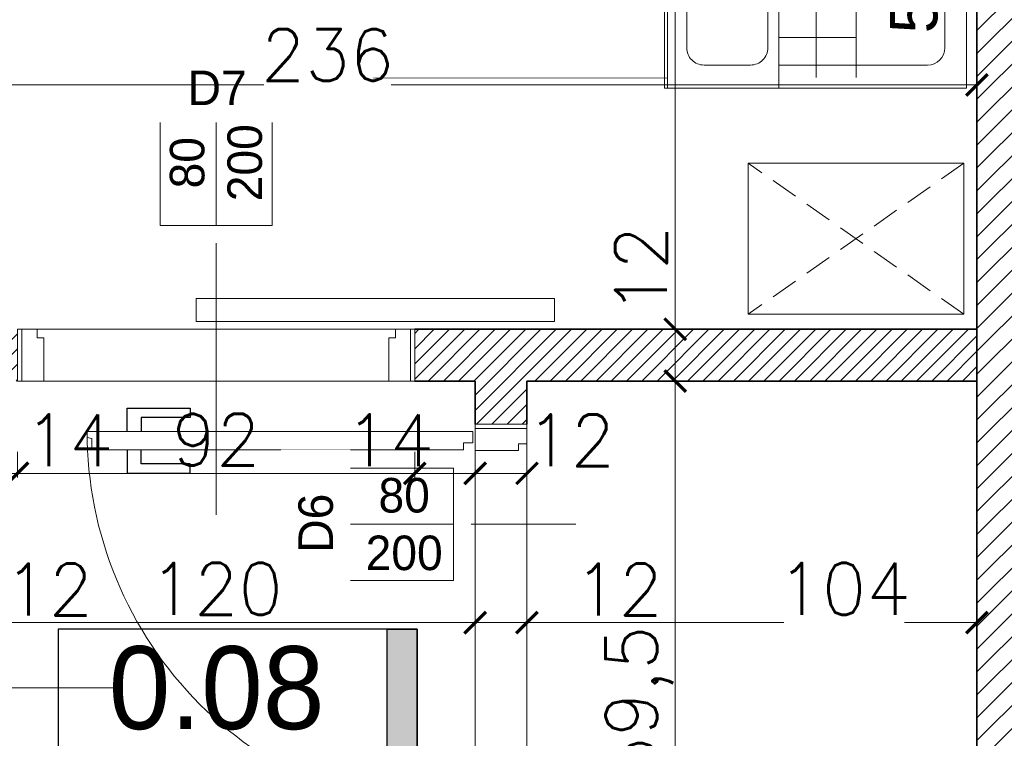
# Model space of a CAD drawing. Header units: millimetres. Extents: x -740 to 33545, y 5178 to 22494.
# Tile 195 of 256: x 11617 to 11845, y 10912 to 11078. Entities that reach past the tile are written whole.
import ezdxf
from ezdxf.lldxf.tags import DXFTag

# ---------------------------------------------------------------- set-up
doc = ezdxf.new("R2010")
doc.units = ezdxf.units.MM
doc.header["$MEASUREMENT"] = 0
doc.linetypes.add('DASHED2', pattern=[9.525, 6.35, -3.175])
doc.layers.get('Defpoints').update_dxf_attribs({"color": 252})
for name, color, linetype in [('_I_EKO_PODKLAD 3', 252, 'Continuous'), ('stolarka', 252, 'Continuous'), ('tabelki opis', 252, 'Continuous'), ('TECHNOLOGIA KUCHNI', 252, 'Continuous')]:
    doc.layers.add(name, color=color, linetype=linetype)
for name, color, linetype, lineweight in [('A_istniejące ściany', 252, 'Continuous', 35), ('A_l.przerywana', 252, 'ICAD_ISO03W100', 9), ('A_opisy', 252, 'Continuous', 15), ('A_projektowane sciany', 252, 'Continuous', 35), ('A_wyposażenie', 252, 'Continuous', 9), ('l.wypełnien', 252, 'Continuous', 5), ('wymiarowanie', 252, 'Continuous', 9)]:
    doc.layers.add(name, color=color, linetype=linetype, lineweight=lineweight)
doc.styles.add('styl2', font='simplex.shx')
tags = doc.linetypes.add('ICAD_ISO03W100', pattern=[30, 12, -18]).pattern_tags.tags
tags[6:7] = [DXFTag(74, 4), DXFTag(75, 0), DXFTag(340, '0'), DXFTag(46, 1.0), DXFTag(50, 0.0), DXFTag(44, 0.0), DXFTag(45, 0.0)]
tags[4:5] = [DXFTag(74, 4), DXFTag(75, 0), DXFTag(340, '0'), DXFTag(46, 1.0), DXFTag(50, 0.0), DXFTag(44, 0.0), DXFTag(45, 0.0)]
doc.dimstyles.new('Skala 1-50', dxfattribs={"dimtxt": 12, "dimasz": 5, "dimexe": 1, "dimexo": 1, "dimgap": 1.5, "dimtad": 1, "dimdec": 1, "dimrnd": 0.5, "dimtxsty": 'styl2', "dimblk": 'ARCHTICK', "dimcen": 5, "dimadec": 0, "dimazin": 0, "dimtfac": 1, "dimtdec": 1, "dimtmove": 1, "dimatfit": 3, "dimldrblk": 'ARCHTICK', "dimfxl": 0, "dimlwd": -1, "dimlwe": -1, "dimarcsym": 0})
doc.dimstyles.new('Wymiary elementów w mm', dxfattribs={"dimscale": 0.5, "dimtxt": 14, "dimasz": 20, "dimexe": 0, "dimexo": 1, "dimgap": 3, "dimtad": 1, "dimdec": 0, "dimlfac": 10, "dimtxsty": 'Standard', "dimblk": 'OBLIQUE', "dimcen": 5, "dimse1": 1, "dimse2": 1, "dimsd1": 1, "dimsd2": 1, "dimclrd": 256, "dimclre": 256, "dimclrt": 252, "dimadec": 0, "dimazin": 0, "dimtfac": 1, "dimtdec": 0, "dimtmove": 0, "dimatfit": 3, "dimldrblk": 'OBLIQUE', "dimfxl": 0, "dimlwd": -1, "dimlwe": -1, "dimarcsym": 0})

# ---------------------------------------------------------------- blocks, each defined once
blk = doc.blocks.new('_ArchTick')
at = {"color": 0, "linetype": 'ByBlock', "const_width": 0.15}
blk.add_lwpolyline([(-0.5, -0.5), (0.5, 0.5)], dxfattribs=at)
blk = doc.blocks.new('*D1363')
at = {"layer": 'Defpoints', "color": 0}
for p in [(11773.56, 11114.32), (11769.27, 11006.32), (11774.04, 11006.32)]:
    blk.add_point(p, dxfattribs=at)
at = {"layer": 'wymiarowanie', "color": 0}
for p, q in [((11772.56, 11114.32), (11768.27, 11114.32)), ((11769.27, 11114.32), (11769.27, 11107.56)), ((11769.27, 11006.32), (11769.27, 11079.75)), ((11773.04, 11006.32), (11768.27, 11006.32))]:
    blk.add_line(p, q, dxfattribs=at)
at = {"layer": 'wymiarowanie', "color": 0, "xscale": 5, "yscale": 5, "zscale": 5}
for p, rotation in [((11769.27, 11114.32), 90), ((11769.27, 11006.32), 270)]:
    blk.add_blockref('_ArchTick', p, dxfattribs=dict(at, rotation=rotation))
at = {"layer": 'wymiarowanie', "color": 0, "insert": (11761.47, 11093.66), "char_height": 12, "attachment_point": 5, "rotation": 90, "style": 'styl2'}
blk.add_mtext('108', dxfattribs=at)
blk = doc.blocks.new('*D1252')
at = {"layer": 'Defpoints', "color": 0}
for p in [(50, 5.49), (0, 0.31), (50, 0.31)]:
    blk.add_point(p, dxfattribs=at)
at = {"layer": '_I_EKO_PODKLAD 3', "color": 252, "ltscale": 0.6, "insert": (25, 12.5), "char_height": 11, "attachment_point": 5}
blk.add_mtext('500', dxfattribs=at)
blk = doc.blocks.new('_Oblique')
at = {"color": 0, "linetype": 'ByBlock', "lineweight": -2}
blk.add_line((-0.5, -0.5), (0.5, 0.5), dxfattribs=at)
blk = doc.blocks.new('*D1253')
at = {"layer": 'Defpoints', "color": 0}
for p in [(50, 69.96), (50, 69.96), (66.59, 0)]:
    blk.add_point(p, dxfattribs=at)
at = {"layer": '_I_EKO_PODKLAD 3', "color": 252, "ltscale": 0.6, "insert": (43, 34.98), "char_height": 11, "attachment_point": 5, "rotation": 90}
blk.add_mtext('700', dxfattribs=at)
blk = doc.blocks.new('*D1420')
at = {"layer": 'Defpoints', "color": 0}
for p in [(11602.93, 10938.4), (11590.93, 10925.2), (11602.93, 10925.52)]:
    blk.add_point(p, dxfattribs=at)
at = {"layer": 'wymiarowanie', "color": 0}
for p, q in [((11590.93, 10933.4), (11590.93, 10939.4)), ((11590.93, 10938.4), (11602.93, 10938.4)), ((11602.93, 10933.4), (11602.93, 10939.4)), ((11602.93, 10938.4), (11633.39, 10938.4))]:
    blk.add_line(p, q, dxfattribs=at)
at = {"layer": 'wymiarowanie', "color": 0, "xscale": 5, "yscale": 5, "zscale": 5, "rotation": 180}
blk.add_blockref('_ArchTick', (11590.93, 10938.4), dxfattribs=at)
at = {"layer": 'wymiarowanie', "color": 0, "xscale": 5, "yscale": 5, "zscale": 5}
blk.add_blockref('_ArchTick', (11602.93, 10938.4), dxfattribs=at)
at = {"layer": 'wymiarowanie', "color": 0, "insert": (11624.13, 10946.05), "char_height": 12, "attachment_point": 5, "style": 'styl2'}
blk.add_mtext('12', dxfattribs=at)
blk = doc.blocks.new('*D1421')
at = {"layer": 'Defpoints', "color": 0}
for p in [(11722.93, 10938.4), (11722.93, 10928.19), (11602.93, 10925.52)]:
    blk.add_point(p, dxfattribs=at)
at = {"layer": 'wymiarowanie', "color": 0}
for p, q in [((11602.93, 10933.4), (11602.93, 10939.4)), ((11602.93, 10938.4), (11722.93, 10938.4)), ((11722.93, 10933.4), (11722.93, 10939.4))]:
    blk.add_line(p, q, dxfattribs=at)
at = {"layer": 'wymiarowanie', "color": 0, "xscale": 5, "yscale": 5, "zscale": 5, "rotation": 180}
blk.add_blockref('_ArchTick', (11602.93, 10938.4), dxfattribs=at)
at = {"layer": 'wymiarowanie', "color": 0, "xscale": 5, "yscale": 5, "zscale": 5}
blk.add_blockref('_ArchTick', (11722.93, 10938.4), dxfattribs=at)
at = {"layer": 'wymiarowanie', "color": 0, "insert": (11662.93, 10946.2), "char_height": 12, "attachment_point": 5, "style": 'styl2'}
blk.add_mtext('120', dxfattribs=at)
blk = doc.blocks.new('*D1422')
at = {"layer": 'Defpoints', "color": 0}
for p in [(11734.93, 10938.4), (11722.93, 10928.19), (11734.93, 10920.47)]:
    blk.add_point(p, dxfattribs=at)
at = {"layer": 'wymiarowanie', "color": 0}
for p, q in [((11722.93, 10933.4), (11722.93, 10939.4)), ((11722.93, 10938.4), (11734.93, 10938.4)), ((11734.93, 10933.4), (11734.93, 10939.4)), ((11734.93, 10938.4), (11765.39, 10938.4))]:
    blk.add_line(p, q, dxfattribs=at)
at = {"layer": 'wymiarowanie', "color": 0, "xscale": 5, "yscale": 5, "zscale": 5, "rotation": 180}
blk.add_blockref('_ArchTick', (11722.93, 10938.4), dxfattribs=at)
at = {"layer": 'wymiarowanie', "color": 0, "xscale": 5, "yscale": 5, "zscale": 5}
blk.add_blockref('_ArchTick', (11734.93, 10938.4), dxfattribs=at)
at = {"layer": 'wymiarowanie', "color": 0, "insert": (11756.13, 10946.05), "char_height": 12, "attachment_point": 5, "style": 'styl2'}
blk.add_mtext('12', dxfattribs=at)
blk = doc.blocks.new('*D1423')
at = {"layer": 'Defpoints', "color": 0}
for p in [(11839.15, 10938.4), (11734.93, 10920.47), (11839.15, 10919.32)]:
    blk.add_point(p, dxfattribs=at)
at = {"layer": 'wymiarowanie', "color": 0}
for p, q in [((11734.93, 10933.4), (11734.93, 10939.4)), ((11734.93, 10938.4), (11794.41, 10938.4)), ((11839.15, 10938.4), (11822.35, 10938.4)), ((11839.15, 10933.4), (11839.15, 10939.4))]:
    blk.add_line(p, q, dxfattribs=at)
at = {"layer": 'wymiarowanie', "color": 0, "xscale": 5, "yscale": 5, "zscale": 5, "rotation": 180}
blk.add_blockref('_ArchTick', (11734.93, 10938.4), dxfattribs=at)
at = {"layer": 'wymiarowanie', "color": 0, "xscale": 5, "yscale": 5, "zscale": 5}
blk.add_blockref('_ArchTick', (11839.15, 10938.4), dxfattribs=at)
at = {"layer": 'wymiarowanie', "color": 0, "insert": (11808.38, 10946.2), "char_height": 12, "attachment_point": 5, "style": 'styl2'}
blk.add_mtext('104', dxfattribs=at)
blk = doc.blocks.new('*D2197')
at = {"layer": 'Defpoints', "color": 0}
for p in [(11784.54, 11006.32), (11769.27, 10994.32), (11784.54, 10994.32)]:
    blk.add_point(p, dxfattribs=at)
at = {"layer": 'wymiarowanie', "color": 0}
for p, q in [((11774.27, 11006.32), (11768.27, 11006.32)), ((11769.27, 11006.32), (11769.27, 10994.32)), ((11774.27, 10994.32), (11768.27, 10994.32))]:
    blk.add_line(p, q, dxfattribs=at)
at = {"layer": 'wymiarowanie', "color": 0, "xscale": 5, "yscale": 5, "zscale": 5}
for p, rotation in [((11769.27, 11006.32), 90), ((11769.27, 10994.32), 270)]:
    blk.add_blockref('_ArchTick', p, dxfattribs=dict(at, rotation=rotation))
at = {"layer": 'wymiarowanie', "color": 0, "insert": (11761.32, 11020.06), "char_height": 12, "attachment_point": 5, "rotation": 90, "style": 'styl2'}
blk.add_mtext('12', dxfattribs=at)
blk = doc.blocks.new('*D2198')
at = {"layer": 'Defpoints', "color": 0}
for p in [(11784.54, 10994.32), (11769.27, 10834.82), (11786.33, 10834.82)]:
    blk.add_point(p, dxfattribs=at)
at = {"layer": 'wymiarowanie', "color": 0}
for p, q in [((11774.27, 10994.32), (11768.27, 10994.32)), ((11769.27, 10994.32), (11769.27, 10834.82)), ((11774.27, 10834.82), (11768.27, 10834.82))]:
    blk.add_line(p, q, dxfattribs=at)
at = {"layer": 'wymiarowanie', "color": 0, "xscale": 5, "yscale": 5, "zscale": 5}
for p, rotation in [((11769.27, 10994.32), 90), ((11769.27, 10834.82), 270)]:
    blk.add_blockref('_ArchTick', p, dxfattribs=dict(at, rotation=rotation))
at = {"layer": 'wymiarowanie', "color": 0, "insert": (11760.93, 10914.57), "char_height": 12, "attachment_point": 5, "rotation": 90, "style": 'styl2'}
blk.add_mtext('159,5', dxfattribs=at)
blk = doc.blocks.new('*D2673')
at = {"layer": 'Defpoints', "color": 0}
for p in [(11839.15, 11062.89), (11602.93, 11040.4), (11839.15, 11040.4)]:
    blk.add_point(p, dxfattribs=at)
at = {"layer": 'wymiarowanie', "color": 0}
for p, q in [((11602.93, 11057.89), (11602.93, 11063.89)), ((11839.15, 11057.89), (11839.15, 11063.89)), ((11602.93, 11062.89), (11673.96, 11062.89)), ((11839.15, 11062.89), (11703.49, 11062.89))]:
    blk.add_line(p, q, dxfattribs=at)
at = {"layer": 'wymiarowanie', "color": 0, "xscale": 5, "yscale": 5, "zscale": 5, "rotation": 180}
blk.add_blockref('_ArchTick', (11602.93, 11062.89), dxfattribs=at)
at = {"layer": 'wymiarowanie', "color": 0, "xscale": 5, "yscale": 5, "zscale": 5}
blk.add_blockref('_ArchTick', (11839.15, 11062.89), dxfattribs=at)
at = {"layer": 'wymiarowanie', "color": 0, "insert": (11688.72, 11069.83), "char_height": 12, "attachment_point": 5, "style": 'styl2'}
blk.add_mtext('236', dxfattribs=at)
blk = doc.blocks.new('*D2680')
at = {"layer": 'Defpoints', "color": 0}
for p in [(11602.93, 10994.32), (11616.93, 10994.32), (11616.93, 10972.96)]:
    blk.add_point(p, dxfattribs=at)
at = {"layer": 'wymiarowanie', "color": 0}
for p, q in [((11602.93, 10977.96), (11602.93, 10971.96)), ((11616.93, 10977.96), (11616.93, 10971.96)), ((11602.93, 10972.96), (11616.93, 10972.96))]:
    blk.add_line(p, q, dxfattribs=at)
at = {"layer": 'wymiarowanie', "color": 0, "xscale": 5, "yscale": 5, "zscale": 5, "rotation": 180}
blk.add_blockref('_ArchTick', (11602.93, 10972.96), dxfattribs=at)
at = {"layer": 'wymiarowanie', "color": 0, "xscale": 5, "yscale": 5, "zscale": 5}
blk.add_blockref('_ArchTick', (11616.93, 10972.96), dxfattribs=at)
at = {"layer": 'wymiarowanie', "color": 0, "insert": (11628.83, 10980.61), "char_height": 12, "attachment_point": 5, "style": 'styl2'}
blk.add_mtext('14', dxfattribs=at)
blk = doc.blocks.new('*D2681')
at = {"layer": 'Defpoints', "color": 0}
for p in [(11616.93, 10994.32), (11708.93, 10994.32), (11708.93, 10972.96)]:
    blk.add_point(p, dxfattribs=at)
at = {"layer": 'wymiarowanie', "color": 0}
for p, q in [((11616.93, 10977.96), (11616.93, 10971.96)), ((11708.93, 10977.96), (11708.93, 10971.96)), ((11616.93, 10972.96), (11708.93, 10972.96))]:
    blk.add_line(p, q, dxfattribs=at)
at = {"layer": 'wymiarowanie', "color": 0, "xscale": 5, "yscale": 5, "zscale": 5, "rotation": 180}
blk.add_blockref('_ArchTick', (11616.93, 10972.96), dxfattribs=at)
at = {"layer": 'wymiarowanie', "color": 0, "xscale": 5, "yscale": 5, "zscale": 5}
blk.add_blockref('_ArchTick', (11708.93, 10972.96), dxfattribs=at)
at = {"layer": 'wymiarowanie', "color": 0, "insert": (11662.93, 10980.76), "char_height": 12, "attachment_point": 5, "style": 'styl2'}
blk.add_mtext('92', dxfattribs=at)
blk = doc.blocks.new('*D2682')
at = {"layer": 'Defpoints', "color": 0}
for p in [(11708.93, 10994.32), (11722.93, 10994.32), (11722.93, 10972.96)]:
    blk.add_point(p, dxfattribs=at)
at = {"layer": 'wymiarowanie', "color": 0}
for p, q in [((11708.93, 10977.96), (11708.93, 10971.96)), ((11722.93, 10977.96), (11722.93, 10971.96)), ((11708.93, 10972.96), (11722.93, 10972.96))]:
    blk.add_line(p, q, dxfattribs=at)
at = {"layer": 'wymiarowanie', "color": 0, "xscale": 5, "yscale": 5, "zscale": 5, "rotation": 180}
blk.add_blockref('_ArchTick', (11708.93, 10972.96), dxfattribs=at)
at = {"layer": 'wymiarowanie', "color": 0, "xscale": 5, "yscale": 5, "zscale": 5}
blk.add_blockref('_ArchTick', (11722.93, 10972.96), dxfattribs=at)
at = {"layer": 'wymiarowanie', "color": 0, "insert": (11703.1, 10980.61), "char_height": 12, "attachment_point": 5, "style": 'styl2'}
blk.add_mtext('14', dxfattribs=at)
blk = doc.blocks.new('*D2683')
at = {"layer": 'Defpoints', "color": 0}
for p in [(11722.93, 10994.32), (11734.93, 10994.32), (11734.93, 10972.96)]:
    blk.add_point(p, dxfattribs=at)
at = {"layer": 'wymiarowanie', "color": 0}
for p, q in [((11722.93, 10977.96), (11722.93, 10971.96)), ((11734.93, 10977.96), (11734.93, 10971.96)), ((11722.93, 10972.96), (11734.93, 10972.96))]:
    blk.add_line(p, q, dxfattribs=at)
at = {"layer": 'wymiarowanie', "color": 0, "xscale": 5, "yscale": 5, "zscale": 5, "rotation": 180}
blk.add_blockref('_ArchTick', (11722.93, 10972.96), dxfattribs=at)
at = {"layer": 'wymiarowanie', "color": 0, "xscale": 5, "yscale": 5, "zscale": 5}
blk.add_blockref('_ArchTick', (11734.93, 10972.96), dxfattribs=at)
at = {"layer": 'wymiarowanie', "color": 0, "insert": (11745.05, 10980.61), "char_height": 12, "attachment_point": 5, "style": 'styl2'}
blk.add_mtext('12', dxfattribs=at)
blk = doc.blocks.new('A$C0EED3E4A')
at = {"layer": '_I_EKO_PODKLAD 3', "lineweight": 9}
for p, q in [((0, 69.56), (50, 69.56)), ((0, 43.79), (50, 43.79)), ((5.38, 43.79), (44.76, 43.79)), ((5.38, 9.34), (5.38, 43.79)), ((11.77, 25.85), (11.77, 43.79)), ((24.97, 25.85), (24.97, 43.79)), ((38.36, 25.85), (38.36, 43.79)), ((44.76, 43.79), (44.76, 9.34)), ((2.47, 35.13), (46.72, 35.13)), ((2.47, 25.85), (46.72, 25.85)), ((40.76, 5.34), (9.38, 5.34))]:
    blk.add_line(p, q, dxfattribs=at)
blk.add_lwpolyline([(0, 0.31), (50, 0.31), (50, 70.31), (0, 70.31)], close=True, dxfattribs=at)
blk.add_lwpolyline([(9.38, 65.13), (40.76, 65.13, -0.414214), (44.76, 61.13), (44.76, 50.35, -0.414214), (40.76, 46.35), (9.38, 46.35, -0.414214), (5.38, 50.35), (5.38, 61.13, -0.414214)], format="xyb", close=True, dxfattribs=at)
for centre, start, end in [((9.38, 9.34), 180, 270), ((40.76, 9.34), 270, 0)]:
    blk.add_arc(centre, 4, start, end, dxfattribs=at)
at = {"layer": '_I_EKO_PODKLAD 3'}
for base, p1, p2, angle, picture, middle in [((50, 69.96), (66.59, 0), (50, 69.96), 90, '*D1253', (43, 34.98)), ((50, 5.49), (0, 0.31), (50, 0.31), 0, '*D1252', (25, 12.5))]:
    dim = blk.add_linear_dim(base=base, p1=p1, p2=p2, angle=angle, dimstyle='Wymiary elementów w mm', override={"dimtxt": 22}, dxfattribs=at)
    dim.commit()
    dim.dimension.update_dxf_attribs({"geometry": picture, "text_midpoint": middle})
blk = doc.blocks.new('zlew porzadkowy')
at = {"layer": 'TECHNOLOGIA KUCHNI', "rotation": 270}
blk.add_blockref('A$C0EED3E4A', (185491.89, -816814.32), dxfattribs=at)

msp = doc.modelspace()

# ---------------------------------------------------------------- hatches: boundary and pattern name
at = {"layer": 'l.wypełnien'}
h = msp.add_hatch(dxfattribs=at)
h.set_pattern_fill('ANSI31', color=256, scale=30, style=0)
h.paths.add_polyline_path([(11391.26, 10402.52), (11391.26, 10359.34), (11839.15, 10359.34), (11839.15, 9782.76), (11774.02, 9782.76), (11774.02, 9765.83), (11774.02, 9754.82), (11774.02, 9739.58), (11839.15, 9739.58), (11882.33, 9739.58), (11882.33, 10522.75), (11866.24, 10522.75), (11854.39, 10522.75), (11839.15, 10522.75), (11839.15, 10402.52), (11426.82, 10402.52), (11426.82, 10552.38), (11401.42, 10552.38), (11401.42, 10402.52)])
h.paths.add_polyline_path([(11391.26, 10834.32), (11391.26, 10791.99), (11401.42, 10791.99), (11401.42, 10654.38), (11426.82, 10654.38), (11426.82, 10791.99), (11839.15, 10791.99), (11839.15, 10677.69), (11854.39, 10677.69), (11866.24, 10677.69), (11882.33, 10677.69), (11882.33, 11331.32), (11882.33, 11374.5), (11799.42, 11374.5), (11799.42, 11331.32), (11839.15, 11331.32), (11839.15, 10994.32), (11839.15, 10834.32), (11699.45, 10834.32), (11685.18, 10834.32), (11640.68, 10834.32), (11401.42, 10834.32)])
h.paths.add_polyline_path([(11477.62, 10806.38), (11477.62, 10819.93), (11497.94, 10819.93), (11497.94, 10806.38)], flags=16)
h.paths.add_polyline_path([(11438.67, 10819.93), (11438.67, 10806.38), (11457.3, 10806.38), (11457.3, 10819.93)], flags=16)
h.paths.add_polyline_path([(11429.29, 9739.58), (11429.29, 9782.76), (11384.13, 9782.76), (11384.13, 9739.58)])
h.paths.add_polyline_path([(11624.02, 9739.58), (11624.02, 9782.76), (11579.29, 9782.76), (11579.29, 9739.58)])
h = msp.add_hatch(dxfattribs=at)
h.set_pattern_fill('ANSI31', color=256, scale=20, style=0)
h.paths.add_polyline_path([(11528.81, 11006.32), (11528.81, 10994.32), (11590.93, 10994.32), (11590.93, 10984.32), (11602.93, 10984.32), (11602.93, 10994.32), (11616.93, 10994.32), (11616.93, 11006.32), (11602.93, 11006.32), (11602.93, 11114.32), (11839.15, 11114.32), (11839.15, 11126.32), (11590.93, 11126.32), (11590.93, 11006.32)])
h.paths.add_polyline_path([(11391.26, 10994.32), (11391.26, 11006.32), (11404.81, 11006.32), (11404.81, 11331.32), (11416.81, 11331.32), (11416.81, 11006.32), (11426.81, 11006.32), (11426.81, 10994.32)])
h.paths.add_polyline_path([(11708.93, 10994.32), (11708.93, 11006.32), (11839.15, 11006.32), (11839.15, 10994.32), (11734.93, 10994.32), (11734.93, 10984.32), (11722.93, 10984.32), (11722.93, 10994.32)])
h.paths.add_polyline_path([(11289.26, 10994.32), (11289.26, 11006.32), (11169.43, 11006.32), (11169.43, 10994.32)])
h.paths.add_polyline_path([(11734.93, 10834.32), (11734.93, 10892.32), (11722.93, 10892.32), (11722.93, 10834.32)])
h.paths.add_polyline_path([(11602.93, 10834.32), (11602.93, 10882.32), (11590.93, 10882.32), (11590.93, 10834.32)])
at = {"layer": 'tabelki opis'}
msp.add_hatch(color=256, dxfattribs=at).paths.add_polyline_path([(11709.48, 10903.63), (11709.48, 10936.89), (11702.52, 10936.89), (11702.52, 10903.63)])

# ---------------------------------------------------------------- linework, layer by layer
at = {"layer": 'A_istniejące ściany'}
for points in [[(11839.15, 11331.32), (11839.15, 10984.32)], [(11839.15, 10994.32), (11839.15, 10834.32)]]:
    msp.add_lwpolyline(points, dxfattribs=at)
at = {"layer": 'A_l.przerywana', "ltscale": 0.3}
for points in [[(11708.93, 10994.32), (11708.93, 11006.32), (11616.93, 11006.32), (11616.93, 10994.32)], [(11722.93, 10892.32), (11734.93, 10892.32), (11734.93, 10984.32), (11722.93, 10984.32)]]:
    msp.add_lwpolyline(points, close=True, dxfattribs=at)
at = {"layer": 'A_opisy'}
for p, q in [((11662.93, 10963.32), (11662.93, 11030.32)), ((11746.23, 10961.16), (11717.93, 10961.16)), ((11640.93, 10923.32), (11585.93, 10923.32))]:
    msp.add_line(p, q, dxfattribs=at)
at = {"layer": 'A_projektowane sciany'}
for p, q in [((11839.15, 11006.32), (11708.93, 11006.32)), ((11722.93, 10994.32), (11708.93, 10994.32)), ((11722.93, 10994.32), (11722.93, 10984.32)), ((11839.15, 10994.32), (11734.93, 10994.32)), ((11734.93, 10994.32), (11734.93, 10984.32))]:
    msp.add_line(p, q, dxfattribs=at)
at = {"layer": 'A_wyposażenie', "linetype": 'DASHED2'}
for p, q in [((11836.15, 11044.79), (11786.15, 11009.79)), ((11836.15, 11009.79), (11786.15, 11044.79)), ((11836.15, 11044.79), (11786.15, 11009.79)), ((11836.15, 11009.79), (11786.15, 11044.79))]:
    msp.add_line(p, q, dxfattribs=at)
at = {"layer": 'A_wyposażenie'}
msp.add_lwpolyline([(11786.15, 11044.79), (11786.15, 11009.79), (11836.15, 11009.79), (11836.15, 11044.79)], close=True, dxfattribs=at)
msp.add_lwpolyline([(11786.15, 11044.79), (11786.15, 11009.79), (11836.15, 11009.79), (11836.15, 11044.79)], close=True, dxfattribs=at)
at = {"layer": 'l.wypełnien'}
msp.add_lwpolyline([(11658.32, 11008.1), (11741.3, 11008.1), (11741.3, 11013.42), (11658.32, 11013.42)], close=True, dxfattribs=at)
at = {"layer": 'stolarka', "lineweight": 9}
for points in [[(11622.98, 11004.35), (11621.46, 11004.35), (11621.46, 11006.32), (11617.93, 11006.32), (11617.93, 10994.32), (11622.98, 10994.32), (11622.98, 11004.35)], [(11702.93, 11004.35), (11704.44, 11004.35), (11704.44, 11006.32), (11707.98, 11006.32), (11707.98, 10994.32), (11702.93, 10994.32), (11702.93, 11004.35)], [(11722.39, 10980.02), (11722.39, 10982.62), (11633.04, 10982.62), (11633.05, 10981.22), (11634.12, 10981.05), (11634.12, 10978.4), (11720.24, 10978.4), (11720.24, 10980.02), (11722.39, 10980.02)], [(11732.95, 10978.27), (11732.95, 10979.79), (11734.93, 10979.79), (11734.93, 10983.32), (11722.93, 10983.32), (11722.93, 10978.27), (11732.95, 10978.27)]]:
    msp.add_lwpolyline(points, dxfattribs=at)
at = {"layer": 'stolarka'}
for points in [[(11642.29, 10982.62), (11642.29, 10988.04), (11656.91, 10988.04), (11656.91, 10985.87), (11645.54, 10985.87), (11645.54, 10982.62)], [(11642.29, 10978.4), (11642.29, 10972.99), (11656.91, 10972.99), (11656.91, 10975.15), (11645.54, 10975.15), (11645.54, 10978.4)]]:
    msp.add_lwpolyline(points, dxfattribs=at)
at = {"layer": 'stolarka', "linetype": 'ICAD_ISO03W100', "lineweight": 13, "ltscale": 0.3}
msp.add_arc((11722.39, 10982.62), 89.35, 179.9469, 269.9997, dxfattribs=at)
at = {"layer": 'tabelki opis'}
msp.add_lwpolyline([(11709.48, 10936.89), (11626.32, 10936.89), (11626.32, 10903.63), (11709.48, 10903.63), (11709.48, 10936.89)], dxfattribs=at)
msp.add_lwpolyline([(11709.48, 10903.63), (11702.52, 10903.63), (11702.52, 10936.89), (11709.48, 10936.89)], close=True, dxfattribs=at)
at = {"layer": 'wymiarowanie'}
msp.add_line((11767.53, 11064.5), (11699.37, 11064.43), dxfattribs=at)

# ---------------------------------------------------------------- block references
at = {"layer": '_I_EKO_PODKLAD 3', "rotation": 180}
msp.add_blockref('zlew porzadkowy', (197328.96, -805752.21), dxfattribs=at)

# ---------------------------------------------------------------- texts
at = {"layer": 'tabelki opis', "insert": (11638.05, 10932.94), "char_height": 19.2, "width": 56.7, "attachment_point": 1}
msp.add_mtext('{\\fCentury Gothic|b0|i0|c238|p34;0.08}', dxfattribs=at)

# ---------------------------------------------------------------- dimensions: what is measured, and where the dimension line sits
at = {"layer": 'wymiarowanie'}
for base, p1, p2, picture, middle in [((11769.27, 11006.32), (11773.56, 11114.32), (11774.04, 11006.32), '*D1363', (11769.27, 11093.66)), ((11769.27, 10994.32), (11784.54, 11006.32), (11784.54, 10994.32), '*D2197', (11768.97, 11020.06))]:
    dim = msp.add_linear_dim(base=base, p1=p1, p2=p2, angle=90, dimstyle='Skala 1-50', dxfattribs=at)
    dim.commit()
    dim.dimension.update_dxf_attribs({"geometry": picture, "text_midpoint": middle, "dimtype": 160})
dim = msp.add_linear_dim(base=(11769.27, 10834.82), p1=(11784.54, 10994.32), p2=(11786.33, 10834.82), angle=90, dimstyle='Skala 1-50', dxfattribs=at)
dim.commit()
dim.dimension.update_dxf_attribs({"geometry": '*D2198', "text_midpoint": (11760.93, 10914.57)})
for base, p1, p2, picture, middle in [((11616.93, 10972.96), (11602.93, 10994.32), (11616.93, 10994.32), '*D2680', (11628.83, 10972.96)), ((11602.93, 10938.4), (11590.93, 10925.2), (11602.93, 10925.52), '*D1420', (11624.13, 10938.4)), ((11734.93, 10938.4), (11722.93, 10928.19), (11734.93, 10920.47), '*D1422', (11756.13, 10938.4)), ((11839.15, 10938.4), (11734.93, 10920.47), (11839.15, 10919.32), '*D1423', (11808.38, 10938.4))]:
    dim = msp.add_linear_dim(base=base, p1=p1, p2=p2, dimstyle='Skala 1-50', dxfattribs=at)
    dim.commit()
    dim.dimension.update_dxf_attribs({"geometry": picture, "text_midpoint": middle, "dimtype": 160})
dim = msp.add_linear_dim(base=(11722.93, 10938.4), p1=(11602.93, 10925.52), p2=(11722.93, 10928.19), dimstyle='Skala 1-50', dxfattribs=at)
dim.commit()
dim.dimension.update_dxf_attribs({"geometry": '*D1421', "text_midpoint": (11662.93, 10946.2)})

# ---------------------------------------------------------------- next in the draw order: texts
at = {"layer": 'A_opisy', "ltscale": 0.3, "insert": (11662.93, 11043.32), "char_height": 8, "width": 26, "attachment_point": 5, "rotation": 90, "bg_fill": 2}
msp.add_mtext('\\pi3.10800;{\\fCentury Gothic|b0|i0|c238|p0;80}\\P{\\fCentury Gothic|b0|i0|c238|p0;200}', dxfattribs=at)
at = {"layer": 'A_opisy', "ltscale": 0.3, "insert": (11704.93, 10961.16), "char_height": 8, "width": 26, "attachment_point": 5, "bg_fill": 2}
msp.add_mtext('\\pi3.10800;{\\fCentury Gothic|b0|i0|c238|p0;80}\\P{\\fCentury Gothic|b0|i0|c238|p0;200}', dxfattribs=at)

# ---------------------------------------------------------------- next in the draw order: linework, layer by layer
at = {"layer": 'A_opisy', "lineweight": 30, "ltscale": 0.3}
for points in [[(11649.93, 11069.32), (11675.93, 11069.32), (11675.93, 11056.32), (11649.93, 11056.32)], [(11678.93, 10948.16), (11678.93, 10974.16), (11691.93, 10974.16), (11691.93, 10948.16)]]:
    msp.add_lwpolyline(points, close=True, dxfattribs=at)
at = {"layer": 'A_opisy', "ltscale": 0.3}
for points in [[(11662.93, 11056.32), (11662.93, 11030.32), (11649.93, 11030.32), (11649.93, 11056.32)], [(11675.93, 11056.32), (11675.93, 11030.32), (11662.93, 11030.32), (11662.93, 11056.32)], [(11691.93, 10974.16), (11717.93, 10974.16), (11717.93, 10961.16), (11691.93, 10961.16)], [(11691.93, 10961.16), (11717.93, 10961.16), (11717.93, 10948.16), (11691.93, 10948.16)]]:
    msp.add_lwpolyline(points, close=True, dxfattribs=at)

# ---------------------------------------------------------------- next in the draw order: dimensions: what is measured, and where the dimension line sits
at = {"layer": 'wymiarowanie'}
dim = msp.add_linear_dim(base=(11734.93, 10972.96), p1=(11722.93, 10994.32), p2=(11734.93, 10994.32), dimstyle='Skala 1-50', dxfattribs=at)
dim.commit()
dim.dimension.update_dxf_attribs({"geometry": '*D2683', "text_midpoint": (11745.05, 10972.96), "dimtype": 160})

# ---------------------------------------------------------------- next in the draw order: texts
at = {"layer": 'A_opisy', "ltscale": 0.3, "insert": (11663.18, 11062.21), "char_height": 8, "width": 26, "attachment_point": 5, "bg_fill": 2}
msp.add_mtext('{\\fCentury Gothic|b0|i0|c238|p0;D7}', dxfattribs=at)
at = {"layer": 'A_opisy', "ltscale": 0.3, "insert": (11686.04, 10961.41), "char_height": 8, "width": 26, "attachment_point": 5, "rotation": 90, "bg_fill": 2}
msp.add_mtext('{\\fCentury Gothic|b0|i0|c238|p0;D6}', dxfattribs=at)

# ---------------------------------------------------------------- next in the draw order: dimensions: what is measured, and where the dimension line sits
at = {"layer": 'wymiarowanie'}
for base, p1, p2, picture, middle in [((11839.15, 11062.89), (11602.93, 11040.4), (11839.15, 11040.4), '*D2673', (11688.72, 11062.03)), ((11722.93, 10972.96), (11708.93, 10994.32), (11722.93, 10994.32), '*D2682', (11703.1, 10972.96))]:
    dim = msp.add_linear_dim(base=base, p1=p1, p2=p2, dimstyle='Skala 1-50', dxfattribs=at)
    dim.commit()
    dim.dimension.update_dxf_attribs({"geometry": picture, "text_midpoint": middle, "dimtype": 160})
dim = msp.add_linear_dim(base=(11708.93, 10972.96), p1=(11616.93, 10994.32), p2=(11708.93, 10994.32), dimstyle='Skala 1-50', dxfattribs=at)
dim.commit()
dim.dimension.update_dxf_attribs({"geometry": '*D2681', "text_midpoint": (11662.93, 10980.76)})

doc.saveas('drawing.dxf')
